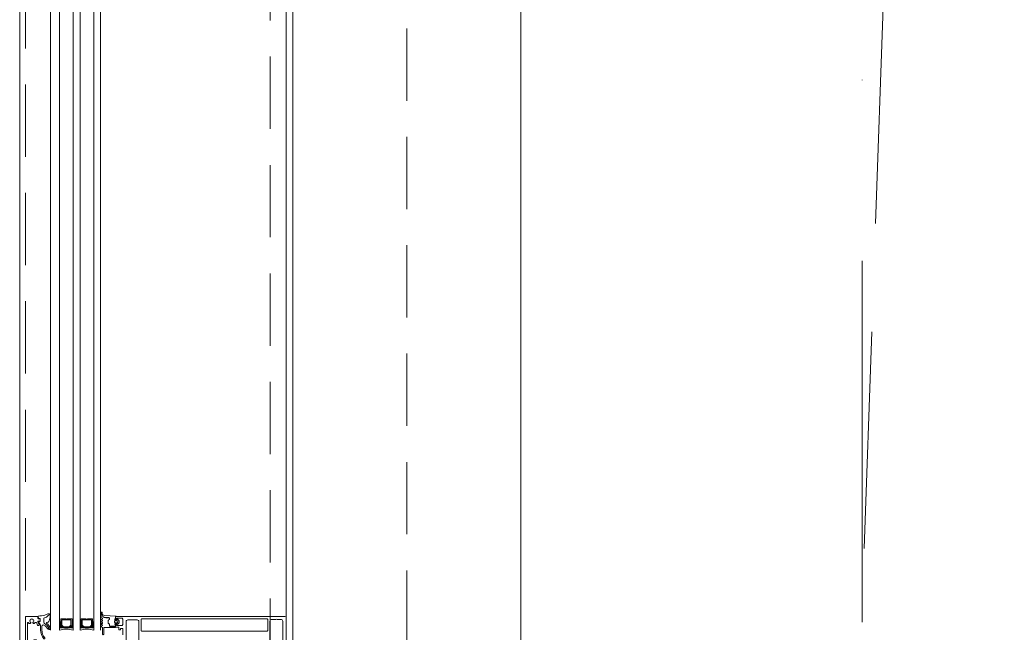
# Model space of a CAD drawing. Header units: millimetres. Extents: x 144573 to 336993, y 74252 to 247042.
# Tile 48 of 256: x 146721 to 147586, y 184299 to 184837. Entities that reach past the tile are written whole.
import ezdxf

# ---------------------------------------------------------------- set-up
doc = ezdxf.new("R2010")
doc.units = ezdxf.units.MM
for name, pattern in [('CK_Čerchovaná 50', [6, 3, -1.5, 0, -1.5]), ('ČERCHOVANÁ', [25.4, 12.7, -6.35, 0, -6.35]), ('ČÁRKOVANÁ', [19.05, 12.7, -6.35])]:
    doc.linetypes.add(name, pattern=pattern)
for name, color, linetype, lineweight in [('FASÁDA DETAILNÍ', 255, 'Continuous', 0), ('NOVA', 255, 'Continuous', 0), ('OSY', 255, 'Continuous', 0), ('TENKA', 255, 'Continuous', 0)]:
    doc.layers.add(name, color=color, linetype=linetype, lineweight=lineweight)

# ---------------------------------------------------------------- blocks, each defined once
blk = doc.blocks.new('284336')
for points in [[(-0.7, -9.6), (-10, -9.6, 0.414511), (-10.51, -10.11), (-10.51, -15.51, -1), (-11.69, -15.51), (-11.69, -9.6), (-12.69, -8.95, -0.668884), (-12.6, -8.23), (-11.99, -8.01, 0.766384), (-11.99, -7.21), (-12.6, -6.99, -0.76831), (-12.6, -6.23), (-11.99, -6.01, 0.766384), (-11.99, -5.21), (-12.6, -4.99, -0.76831), (-12.6, -4.23), (-11.99, -4.01, 0.766384), (-11.99, -3.21), (-12.6, -2.99, -0.877523), (-12.5, -2.22), (-12.1, -2.22, 0.698129), (-11.83, -1.5, -0.220231), (-12.89, 0.78), (-12.89, 3.45, -0.157143), (-12.82, 3.68), (-12.69, 3.42, -0.067482), (-12.48, 2.53, 0.393136), (-8.66, -1.02), (-6.1, -1.02, -0.414214), (-5.61, -1.51), (-5.61, -2.22, -0.267949), (-5.85, -2.65), (-6.35, -2.93, 0.267949), (-6.61, -3.38), (-6.61, -5.84, 0.267949), (-6.35, -6.29), (-5.85, -6.57, -0.267949), (-5.61, -7), (-5.61, -8.11, 0.414215), (-5.1, -8.62), (-0.41, -8.62), (-0.41, -9.31, -0.414212), (-0.7, -9.6)], [(-0.41, 0), (-0.41, -2, 0.990243), (-0.4, -3.02), (0.9, -3.02, 0.414214), (1.21, -2.71), (1.21, -2.61, -0.668123), (1.71, -2.4), (2.75, -3.45, -0.199004), (2.89, -3.79), (2.89, -5.43, -0.199038), (2.75, -5.77), (1.71, -6.82, -0.668191), (1.21, -6.61), (1.21, -6.51, 0.414214), (0.9, -6.2), (-0.4, -6.2, 0.990269), (-0.41, -7.22), (-0.41, -8.6), (-5.1, -8.6, -0.414215), (-5.59, -8.11), (-5.59, -7, 0.267949), (-5.84, -6.56), (-6.34, -6.27, -0.267949), (-6.59, -5.84), (-6.59, -3.38, -0.267949), (-6.34, -2.95), (-5.84, -2.66, 0.267949), (-5.59, -2.22), (-5.59, -1.51, 0.414214), (-6.1, -1), (-8.66, -1, -0.393156), (-12.46, 2.53, 0.067572), (-12.67, 3.43), (-12.8, 3.7, -0.637545), (-12.12, 3.53), (-11.92, 2.53, 0.344315), (-10.06, 0.91), (0, 0.38, -0.406913), (0.39, 0), (-0.41, 0)], [(1.7, -4.31, 0.414235), (1.2, -3.81), (-0.7, -3.81, 0.414214), (-1.2, -4.31), (-1.2, -4.91, 0.414214), (-0.7, -5.41), (1.2, -5.41, 0.414235), (1.7, -4.91), (1.7, -4.31)]]:
    blk.add_lwpolyline(points, format="xyb", close=True)
blk = doc.blocks.new('433270')
blk.add_lwpolyline([(1, 0, 0.414364), (0, -1), (0, -1.4, 0.255924), (0.23, -1.83, -0.547723), (0.23, -3.17, 0.255924), (0, -3.6), (0, -14.6, 0.414214), (0.3, -14.9), (1.2, -14.9, 0.414214), (1.7, -14.4), (1.7, -10.3, -0.414214), (2, -10), (6, -10, 0.414248), (7, -9), (7, -7.7, 0.414179), (6.5, -7.2), (5.7, -7.2, 0.414232), (5.4, -7.5), (5.4, -8.2, -0.414198), (5.1, -8.5), (2.8, -8.5, -0.414204), (1.8, -7.5), (1.8, -4.49, -0.147432), (1.97, -3.94, 0.147461), (2.4, -2.5), (2.4, -2.3, -0.414214), (2.9, -1.8), (21.87, -1.8, -0.668178), (22.22, -2.65), (22.16, -2.72, 1), (21.59, -3.29), (21.52, -3.35, 0.198912), (21.38, -3.71), (21.38, -4.05, 0.414214), (22.08, -4.75), (22.38, -4.75, 0.576988), (22.64, -4.3, -0.311246), (24.56, -4.3, 0.576988), (24.82, -4.75), (25.3, -4.75, -0.260065), (25.3, -6.65), (24.82, -6.65, 0.576988), (24.56, -7.1, -0.311246), (22.64, -7.1, 0.576988), (22.38, -6.65), (22.08, -6.65, 0.414214), (21.38, -7.35), (21.38, -7.61, 0.267949), (21.63, -8.04), (21.89, -8.2, -0.637047), (21.73, -10), (19.83, -10.7, 0.315299), (19.5, -11.17), (19.5, -11.49, 0.520567), (20.17, -11.96), (22.83, -10.99, -0.520567), (23.5, -11.46), (23.5, -12.5, 0.414062), (24, -13), (25, -13, 0.414186), (25.5, -12.5), (25.5, -11.5, -0.414182), (26, -11), (27, -11, 0.414214), (27.5, -10.5), (27.5, -0.5, 0.414214), (27, 0), (1, 0)], format="xyb", close=True)
blk = doc.blocks.new('284325')
for points in [[(0.84, -5.23, -0.560316), (0.94, -4.73), (1.94, -4.36, 0.3153), (2.14, -4.08), (2.14, -1.89, 0.451558), (1.8, -1.59), (0.9, -1.7, -0.399586), (0.57, -1.46), (0.3, -0.07, -0.415977), (0.53, 0.29, 0.024107), (6.15, 1.24, 0.076636), (8.99, 2.34, -0.577615), (10.79, 1.3), (10.02, 1.37, 0.283171), (9.08, 0.9, -0.168429), (7.07, -0.74), (5.9, -1.16, 0.315302), (5.24, -2.1), (5.24, -4.21, 0.269719), (6.76, -6.82, -0.194797), (10.18, -11.53, -0.342663), (9.17, -11.17, 0.119207), (5.43, -7.59, 0.578571), (3.63, -8.62), (3.63, -11.77, 0.176415), (6.16, -18.72, -1), (5.24, -19.49, -0.176415), (2.43, -11.77), (2.43, -8.89, 0.208286), (0.84, -5.23)], [(8.95, -6.65), (10.32, -8.78, -0.134555), (10.79, -10.63, -0.339795), (10.19, -11.53, 0.194788), (6.76, -6.81, -0.269736), (5.25, -4.21), (5.25, -2.1, -0.315302), (5.9, -1.17), (7.07, -0.74, 0.168429), (9.09, 0.89, -0.283167), (10.01, 1.36), (10.79, 1.29), (10.79, -0.74, -0.070852), (10.71, -1.3), (9.95, -3.93, -0.241839), (9.08, -4.83), (7.93, -5.22, 0.836024), (8.08, -6.19), (8.11, -6.19, -0.255349), (8.95, -6.65)]]:
    blk.add_lwpolyline(points, format="xyb", close=True)

msp = doc.modelspace()

# ---------------------------------------------------------------- linework, layer by layer
at = {"layer": 'FASÁDA DETAILNÍ'}
for p, q in [((146955.48, 186198.759), (146955.48, 184299.009)), ((146748.48, 184300.759), (146748.48, 185263.37)), ((146756.48, 185263.37), (146756.48, 184300.759)), ((146768.48, 184300.759), (146768.48, 185263.37)), ((146774.48, 185263.37), (146774.48, 184300.759)), ((146786.48, 184300.759), (146786.48, 185263.37)), ((146792.48, 185263.37), (146792.48, 184300.759))]:
    msp.add_line(p, q, dxfattribs=at)
for points in [[(173301.48, 174615.259), (146721.48, 174615.259), (146721.48, 198295.259), (173301.48, 198295.259)], [(173061.48, 174855.259), (146961.48, 174855.259), (146961.48, 198055.259), (173061.48, 198055.259)], [(146767.48, 184310.759), (146767.48, 184304.759), (146765.48, 184302.759), (146759.48, 184302.759), (146757.48, 184304.759), (146757.48, 184310.759), (146761.98, 184310.759), (146761.98, 184310.259), (146762.98, 184310.259), (146762.98, 184310.759)], [(146785.48, 184310.759), (146785.48, 184304.759), (146783.48, 184302.759), (146777.48, 184302.759), (146775.48, 184304.759), (146775.48, 184310.759), (146779.98, 184310.759), (146779.98, 184310.259), (146780.98, 184310.259), (146780.98, 184310.759)], [(146758.48, 184309.759), (146766.48, 184309.759), (146766.48, 184305.173), (146765.066, 184303.759), (146760.033, 184303.759), (146758.48, 184305.173)], [(146776.48, 184309.759), (146784.48, 184309.759), (146784.48, 184305.173), (146783.066, 184303.759), (146778.033, 184303.759), (146776.48, 184305.173)]]:
    msp.add_lwpolyline(points, close=True, dxfattribs=at)
at = {"layer": 'FASÁDA DETAILNÍ', "linetype": 'ČÁRKOVANÁ', "ltscale": 5}
for points in [[(173296.48, 174620.259), (146726.48, 174620.259), (146726.48, 198290.259), (173296.48, 198290.259)], [(173081.48, 174835.259), (146941.48, 174835.259), (146941.48, 198075.259), (173081.48, 198075.259)], [(172961.48, 174955.259), (147061.48, 174955.259), (147061.48, 197955.259), (172961.48, 197955.259)]]:
    msp.add_lwpolyline(points, close=True, dxfattribs=at)
at = {"layer": 'FASÁDA DETAILNÍ'}
for points in [[(146955.48, 184286.259), (146955.48, 184311.759, 0.4142135), (146954.48, 184312.759), (146954.48, 184312.759), (146805.98, 184312.759, 0.4142136), (146805.48, 184312.259), (146805.48, 184310.959, 0.4142197), (146805.98, 184310.459), (146806.48, 184310.459), (146806.48, 184311.459), (146810.98, 184311.459, -0.4142136), (146811.98, 184310.459), (146811.98, 184305.759, -0.4142136), (146810.98, 184304.759), (146806.48, 184304.759), (146806.48, 184306.459), (146805.98, 184306.459, 0.4142012), (146805.48, 184305.959), (146805.48, 184303.959, 0.4142136), (146805.98, 184303.459), (146808.123, 184303.459, -0.4142136), (146808.623, 184302.959), (146808.623, 184301.159), (146809.874, 184301.159), (146809.874, 184302.359), (146811.68, 184302.359, -0.4142136), (146811.98, 184302.059), (146811.98, 184296.76, -0.4141667)], [(146941.28, 184289.912), (146941.28, 184308.767, -0.4142315), (146942.78, 184310.267), (146946.49, 184310.267, -0.3999851), (146947.49, 184310.267), (146950.98, 184310.267, -0.4142315), (146952.48, 184308.767), (146952.48, 184289.912, 0.1169365)], [(146814.98, 184289.902), (146814.98, 184308.267, -0.4142136), (146816.48, 184309.767), (146819.981, 184309.767, -0.3999851), (146820.981, 184309.767), (146824.68, 184309.767, -0.4142136), (146826.18, 184308.267), (146826.18, 184289.902, 0.1316504)]]:
    msp.add_lwpolyline(points, format="xyb", dxfattribs=at)
msp.add_lwpolyline([(146828.68, 184310.659), (146938.78, 184310.659, -0.4142136), (146939.28, 184310.159), (146939.28, 184300.459, -0.4142136), (146938.78, 184299.959), (146828.68, 184299.959, -0.4142136), (146828.18, 184300.459), (146828.18, 184310.159, -0.4142136), (146828.68, 184310.659)], format="xyb", close=True, dxfattribs=at)
for centre, radius, start, end in [((146756.98, 184308.621), 0.596, 213.03656, 326.96344), ((146756.98, 184308.329), 0.596, 213.03656, 326.96344), ((146756.98, 184308.036), 0.596, 213.03656, 326.96344), ((146756.98, 184307.744), 0.596, 213.03656, 326.96344), ((146756.98, 184307.451), 0.596, 213.03656, 326.96344), ((146756.98, 184307.159), 0.596, 213.03656, 326.96344), ((146756.98, 184306.866), 0.596, 213.03656, 326.96344), ((146756.98, 184306.574), 0.596, 213.03656, 326.96344), ((146756.98, 184306.281), 0.596, 213.03656, 326.96344), ((146756.98, 184305.989), 0.596, 213.03656, 326.96344), ((146756.98, 184305.696), 0.596, 213.03656, 326.96344), ((146756.98, 184305.404), 0.596, 213.03656, 326.96344), ((146756.98, 184305.111), 0.596, 213.03656, 326.96344), ((146757.118, 184305.099), 0.879, 223.503562, 316.005092), ((146757.266, 184305.189), 1.263, 231.500435, 308.034372), ((146757.405, 184305.35), 1.712, 237.314349, 302.705051), ((146757.549, 184305.594), 2.248, 241.597185, 298.472658), ((146757.718, 184305.943), 2.897, 244.704848, 294.693326), ((146757.832, 184306.309), 3.546, 247.590952, 292.706176), ((146767.128, 184306.309), 3.546, 247.293824, 292.409048), ((146767.242, 184305.943), 2.897, 245.306674, 295.295152), ((146767.411, 184305.594), 2.248, 241.527342, 298.402815), ((146767.555, 184305.35), 1.712, 237.294949, 302.685651), ((146767.694, 184305.189), 1.263, 231.965628, 308.499565), ((146767.842, 184305.099), 0.879, 223.994908, 316.496438), ((146767.98, 184308.621), 0.596, 213.03656, 326.96344), ((146767.98, 184308.329), 0.596, 213.03656, 326.96344), ((146767.98, 184308.036), 0.596, 213.03656, 326.96344), ((146767.98, 184307.744), 0.596, 213.03656, 326.96344), ((146767.98, 184307.451), 0.596, 213.03656, 326.96344), ((146767.98, 184307.159), 0.596, 213.03656, 326.96344), ((146767.98, 184306.866), 0.596, 213.03656, 326.96344), ((146767.98, 184306.574), 0.596, 213.03656, 326.96344), ((146767.98, 184306.281), 0.596, 213.03656, 326.96344), ((146767.98, 184305.989), 0.596, 213.03656, 326.96344), ((146767.98, 184305.696), 0.596, 213.03656, 326.96344), ((146767.98, 184305.404), 0.596, 213.03656, 326.96344), ((146767.98, 184305.111), 0.596, 213.03656, 326.96344), ((146774.98, 184308.621), 0.596, 213.03656, 326.96344), ((146774.98, 184308.329), 0.596, 213.03656, 326.96344), ((146774.98, 184308.036), 0.596, 213.03656, 326.96344), ((146774.98, 184307.744), 0.596, 213.03656, 326.96344), ((146774.98, 184307.451), 0.596, 213.03656, 326.96344), ((146774.98, 184307.159), 0.596, 213.03656, 326.96344), ((146774.98, 184306.866), 0.596, 213.03656, 326.96344), ((146774.98, 184306.574), 0.596, 213.03656, 326.96344), ((146774.98, 184306.281), 0.596, 213.03656, 326.96344), ((146774.98, 184305.989), 0.596, 213.03656, 326.96344), ((146774.98, 184305.696), 0.596, 213.03656, 326.96344), ((146774.98, 184305.404), 0.596, 213.03656, 326.96344), ((146774.98, 184305.111), 0.596, 213.03656, 326.96344), ((146775.118, 184305.099), 0.879, 223.503562, 316.005092), ((146775.266, 184305.189), 1.263, 231.500435, 308.034372), ((146775.405, 184305.35), 1.712, 237.314349, 302.705051), ((146775.549, 184305.594), 2.248, 241.597185, 298.472658), ((146775.718, 184305.943), 2.897, 244.704848, 294.693326), ((146775.832, 184306.309), 3.546, 247.590952, 292.706176), ((146785.128, 184306.309), 3.546, 247.293824, 292.409048), ((146785.242, 184305.943), 2.897, 245.306674, 295.295152), ((146785.411, 184305.594), 2.248, 241.527342, 298.402815), ((146785.555, 184305.35), 1.712, 237.294949, 302.685651), ((146785.694, 184305.189), 1.263, 231.965628, 308.499565), ((146785.842, 184305.099), 0.879, 223.994908, 316.496438), ((146785.98, 184308.621), 0.596, 213.03656, 326.96344), ((146785.98, 184308.329), 0.596, 213.03656, 326.96344), ((146785.98, 184308.036), 0.596, 213.03656, 326.96344), ((146785.98, 184307.744), 0.596, 213.03656, 326.96344), ((146785.98, 184307.451), 0.596, 213.03656, 326.96344), ((146785.98, 184307.159), 0.596, 213.03656, 326.96344), ((146785.98, 184306.866), 0.596, 213.03656, 326.96344), ((146785.98, 184306.574), 0.596, 213.03656, 326.96344), ((146785.98, 184306.281), 0.596, 213.03656, 326.96344), ((146785.98, 184305.989), 0.596, 213.03656, 326.96344), ((146785.98, 184305.696), 0.596, 213.03656, 326.96344), ((146785.98, 184305.404), 0.596, 213.03656, 326.96344), ((146785.98, 184305.111), 0.596, 213.03656, 326.96344), ((146762.48, 184278.867), 22.699, 74.672775, 105.327225), ((146780.48, 184278.867), 22.699, 74.672775, 105.327225)]:
    msp.add_arc(centre, radius, start, end, dxfattribs=at)
at = {"layer": 'NOVA', "linetype": 'ČÁRKOVANÁ', "ltscale": 15}
msp.add_line((147161.48, 175805.259), (147911.48, 197105.259), dxfattribs=at)
at = {"layer": 'NOVA'}
msp.add_line((147161.48, 175055.259), (147161.48, 190997.759), dxfattribs=at)
at = {"layer": 'NOVA', "ltscale": 5}
msp.add_line((147161.48, 175055.259), (147161.48, 190997.759), dxfattribs=at)
at = {"layer": 'OSY', "linetype": 'ČERCHOVANÁ', "ltscale": 25}
msp.add_line((147461.48, 199232.667), (147461.48, 174158.02), dxfattribs=at)
at = {"layer": 'TENKA', "linetype": 'CK_Čerchovaná 50', "ltscale": 50}
msp.add_line((147161.48, 174855.259), (147161.48, 198055.259), dxfattribs=at)
at = {"layer": 'TENKA', "ltscale": 20}
msp.add_lwpolyline([(147161.48, 181892.759), (147161.48, 186217.759)], close=True, dxfattribs=at)

# ---------------------------------------------------------------- block references
at = {"layer": 'FASÁDA DETAILNÍ', "rotation": 90}
msp.add_blockref('433270', (146726.48, 184285.258), dxfattribs=at)
at = {"layer": 'FASÁDA DETAILNÍ'}
for name, p in [('284325', (146737.34, 184312.759)), ('284336', (146805.89, 184312.759))]:
    msp.add_blockref(name, p, dxfattribs=at)

doc.saveas('drawing.dxf')
